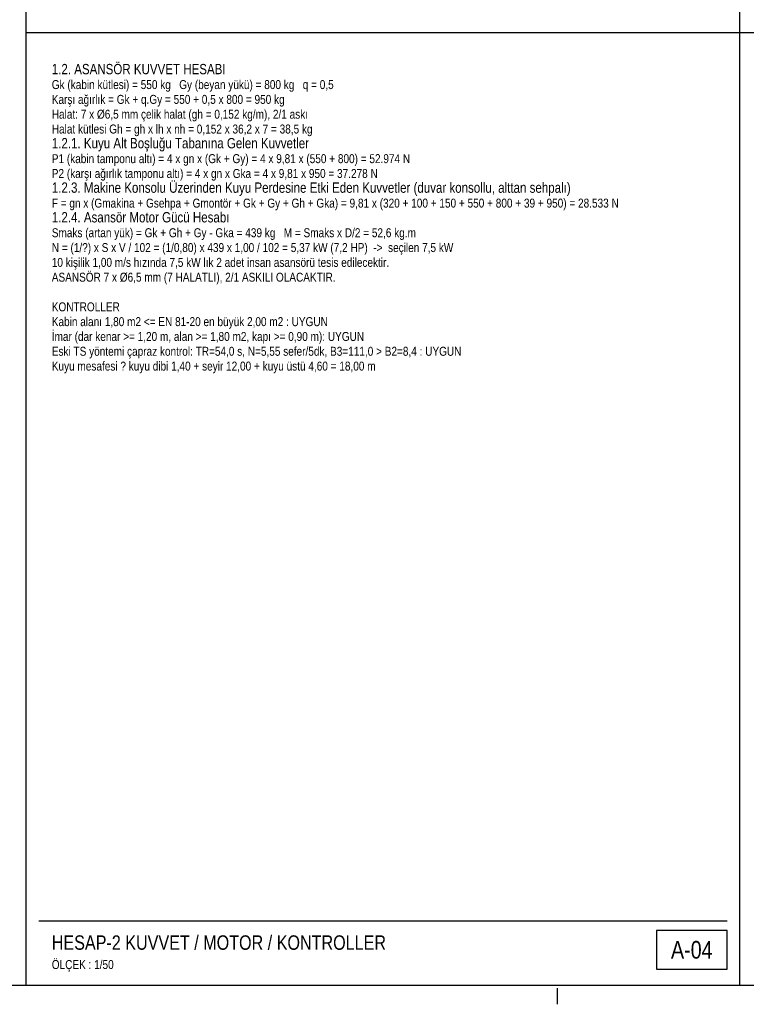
# Model space of a CAD drawing. Header units: centimetres. Extents: x 0 to 13234, y -30 to 2970.
# Tile 9 of 29: x 3061 to 4194, y -30 to 1505. Entities that reach past the tile are written whole.
import ezdxf
from ezdxf.enums import TextEntityAlignment as Align

# ---------------------------------------------------------------- set-up
doc = ezdxf.new("R2010")
doc.units = ezdxf.units.CM
doc.linetypes.add('CENTER', pattern=[40, 25, -5, 5, -5])
for name, color, linetype in [('ASN-ANTET', 4, 'CONTINUOUS'), ('ASN-BASLIK', 5, 'CONTINUOUS'), ('ASN-CERCEVE', 7, 'CONTINUOUS'), ('ASN-EKSEN', 8, 'CENTER'), ('ASN-YAZI', 4, 'CONTINUOUS')]:
    doc.layers.add(name, color=color, linetype=linetype)
doc.styles.get("Standard").update_dxf_attribs({"font": 'arial.ttf', "width": 0.8})

msp = doc.modelspace()

# ---------------------------------------------------------------- linework, layer by layer
at = {"layer": 'ASN-ANTET'}
msp.add_line((3091.5, 100), (4164.4, 100), dxfattribs=at)
msp.add_lwpolyline([(4054.4, 25), (4164.4, 25), (4164.4, 85), (4054.4, 85)], close=True, dxfattribs=at)
at = {"layer": 'ASN-CERCEVE'}
for p, q in [((3071.5, 0), (3071.5, 2970)), ((4184.4, 0), (4184.4, 2970)), ((3071.5, 1485), (4184.4, 1485)), ((4184.4, 1485), (5923.6, 1485))]:
    msp.add_line(p, q, dxfattribs=at)
for points in [[(0, 0), (13233.7, 0), (13233.7, 2970), (0, 2970)], [(100, 0), (13208.7, 0), (13208.7, 2970), (100, 2970)]]:
    msp.add_lwpolyline(points, close=True, dxfattribs=at)
at = {"layer": 'ASN-EKSEN'}
msp.add_line((3900, -30), (3900, -5), dxfattribs=at)

# ---------------------------------------------------------------- texts
at = {"layer": 'ASN-ANTET', "width": 0.8}
msp.add_text('A-04', height=27.5, dxfattribs=at).set_placement((4109.4, 55), align=Align.MIDDLE_CENTER)
msp.add_text('ÖLÇEK : 1/50', height=14, dxfattribs=at).set_placement((3111.5, 25))
at = {"layer": 'ASN-BASLIK', "width": 0.8}
for s, height, p in [('1.2. ASANSÖR KUVVET HESABI', 16.1, (3111.5, 1420)), ('1.2.1. Kuyu Alt Boşluğu Tabanına Gelen Kuvvetler', 16.1, (3111.5, 1304.5)), ('1.2.3. Makine Konsolu Üzerinden Kuyu Perdesine Etki Eden Kuvvetler (duvar konsollu, alttan sehpalı)', 16.1, (3111.5, 1235.2)), ('1.2.4. Asansör Motor Gücü Hesabı', 16.1, (3111.5, 1189)), ('HESAP-2 KUVVET / MOTOR / KONTROLLER', 22.5, (3111.5, 55))]:
    msp.add_text(s, height=height, dxfattribs=at).set_placement(p)
at = {"layer": 'ASN-YAZI', "width": 0.8}
for s, p in [('Gk (kabin kütlesi) = 550 kg   Gy (beyan yükü) = 800 kg   q = 0,5', (3111.5, 1396.9)), ('Karşı ağırlık = Gk + q.Gy = 550 + 0,5 x 800 = 950 kg', (3111.5, 1373.8)), ('Halat: 7 x %%c6,5 mm çelik halat (gh = 0,152 kg/m), 2/1 askı', (3111.5, 1350.7)), ('Halat kütlesi Gh = gh x lh x nh = 0,152 x 36,2 x 7 = 38,5 kg', (3111.5, 1327.6)), ('P1 (kabin tamponu altı) = 4 x gn x (Gk + Gy) = 4 x 9,81 x (550 + 800) = 52.974 N', (3111.5, 1281.4)), ('P2 (karşı ağırlık tamponu altı) = 4 x gn x Gka = 4 x 9,81 x 950 = 37.278 N', (3111.5, 1258.3)), ('F = gn x (Gmakina + Gsehpa + Gmontör + Gk + Gy + Gh + Gka) = 9,81 x (320 + 100 + 150 + 550 + 800 + 39 + 950) = 28.533 N', (3111.5, 1212.1)), ('Smaks (artan yük) = Gk + Gh + Gy - Gka = 439 kg   M = Smaks x D/2 = 52,6 kg.m', (3111.5, 1165.9)), ('N = (1/?) x S x V / 102 = (1/0,80) x 439 x 1,00 / 102 = 5,37 kW (7,2 HP)  ->  seçilen 7,5 kW', (3111.5, 1142.8)), ('10 kişilik 1,00 m/s hızında 7,5 kW lık 2 adet insan asansörü tesis edilecektir.', (3111.5, 1119.7)), ('ASANSÖR 7 x %%c6,5 mm (7 HALATLI), 2/1 ASKILI OLACAKTIR.', (3111.5, 1096.6)), ('KONTROLLER', (3111.5, 1050.4)), ('Kabin alanı 1,80 m2 <= EN 81-20 en büyük 2,00 m2 : UYGUN', (3111.5, 1027.3)), ('İmar (dar kenar >= 1,20 m, alan >= 1,80 m2, kapı >= 0,90 m): UYGUN', (3111.5, 1004.2)), ('Eski TS yöntemi çapraz kontrol: TR=54,0 s, N=5,55 sefer/5dk, B3=111,0 > B2=8,4 : UYGUN', (3111.5, 981.1)), ('Kuyu mesafesi ? kuyu dibi 1,40 + seyir 12,00 + kuyu üstü 4,60 = 18,00 m', (3111.5, 958))]:
    msp.add_text(s, height=14, dxfattribs=at).set_placement(p)

doc.saveas('drawing.dxf')
